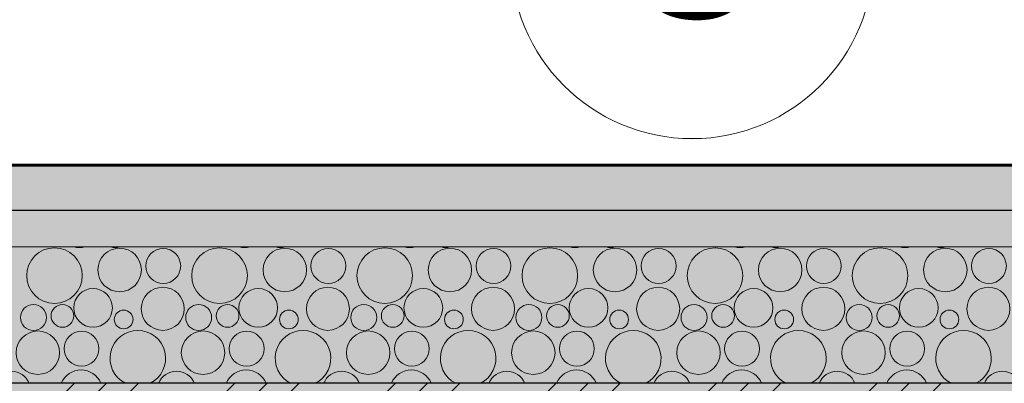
# Model space of a CAD drawing. Header units: millimetres. Extents: x 529480 to 545132, y -3422 to 6528.
# Tile 6 of 17: x 536854 to 537938, y -240 to 160. Entities that reach past the tile are written whole.
import ezdxf
from ezdxf.enums import TextEntityAlignment as Align

# ---------------------------------------------------------------- set-up
doc = ezdxf.new("R2010")
doc.units = ezdxf.units.MM
doc.header["$MEASUREMENT"] = 0
doc.linetypes.add('Wipeout_Contour', pattern=[1000, 0, -1000])
for name, color, linetype in [('3 - TERÉN NEZPEVNĚNÝ.3D', 7, 'Continuous'), ('4 - OBKLADY VNITŘNÍ.3D', 7, 'Continuous'), ('5 - SRUB - STĚNY NOSNÉ.4D', 7, 'Continuous'), ('Konstrukce – Dělicí čáry vrstev', 7, 'Continuous'), ('Nové_2 - TEXT HLAVNÍ NS.2D', 7, 'Continuous'), ('Nové_4 - ZDIVO - STĚNY NOSNÉ.3D', 7, 'Continuous'), ('Nové_Výplně - Povrchové', 7, 'Continuous'), ('Výplně – Řezové', 7, 'Continuous')]:
    doc.layers.add(name, color=color, linetype=linetype)
doc.styles.add('GENEROVANÝ_STYL_2', font='Arial Bold.ttf')

# ---------------------------------------------------------------- blocks, each defined once
blk = doc.blocks.new('Řez_3', base_point=(1697940.5, 0))
at = {"color": 254, "linetype": 'Wipeout_Contour', "lineweight": 0, "ltscale": 4300454.449130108}
blk.add_wipeout([(534944.2, 26), (535044.2, 26), (535044.2, 0), (539694.2, 0), (539694.2, 26), (540544.2, 26), (540544.2, 480), (534944.2, 480)], dxfattribs=at).dxf.layer = 'Nové_Výplně - Povrchové'
blk = doc.blocks.new('Řez_4', base_point=(1697940.5, 0))
at = {"layer": 'Výplně – Řezové', "linetype": 'Continuous', "lineweight": 0, "true_color": 0x000000}
h = blk.add_hatch(dxfattribs=at)
h.set_pattern_fill('TERÉN___PŮVODNÍ', color=18, style=0, pattern_type=2)
h.set_pattern_definition([(45, (1697940.48, 0), (-88.388348, 88.388348), []), (45, (1697922.81, 17.68), (-88.388348, 88.388348), []), (45, (1697905.13, 35.36), (-88.388348, 88.388348), [])])
h.paths.add_polyline_path([(531139.6, -2500), (542997.7, -2500), (542997.7, -400), (540544.2, -400), (540544.2, -240), (533044.2, -240), (533044.2, 0), (531139.6, 0)])
blk = doc.blocks.new('*X25', base_point=(1697940.5, 0))
at = {"layer": 'Výplně – Řezové', "color": 7, "linetype": 'Continuous', "lineweight": 0}
for centre, radius in [((536892, -121.6), 30.6), ((536963.8, -115.4), 23.9), ((537011.8, -111), 19.2), ((537073.8, -121.6), 30.6), ((537145.6, -115.4), 23.9), ((537193.6, -111), 19.2), ((537255.7, -121.6), 30.6), ((537327.5, -115.4), 23.9), ((537375.5, -111), 19.2), ((537437.5, -121.6), 30.6), ((537509.3, -115.4), 23.9), ((537557.3, -111), 19.2), ((537619.4, -121.6), 30.6), ((537691.2, -115.4), 23.9), ((537739.2, -111), 19.2), ((537801.2, -121.6), 30.6), ((537873, -115.4), 23.9), ((537921, -111), 19.2), ((536934.5, -157.1), 21.3), ((537011.3, -158.1), 23.7), ((537116.4, -157.1), 21.3), ((537193.1, -158.1), 23.7), ((537298.2, -157.1), 21.3), ((537375, -158.1), 23.7), ((537480.1, -157.1), 21.3), ((537556.8, -158.1), 23.7), ((537661.9, -157.1), 21.3), ((537738.7, -158.1), 23.7), ((537843.8, -157.1), 21.3), ((537920.5, -158.1), 23.7), ((536868.9, -167.7), 14.3), ((536900.8, -165.9), 12.5), ((536968.2, -169.8), 10.3), ((537050.8, -167.7), 14.3), ((537082.7, -165.9), 12.5), ((537150.1, -169.8), 10.3), ((537232.6, -167.7), 14.3), ((537264.5, -165.9), 12.5), ((537331.9, -169.8), 10.3), ((537414.5, -167.7), 14.3), ((537446.4, -165.9), 12.5), ((537513.8, -169.8), 10.3), ((537596.3, -167.7), 14.3), ((537628.3, -165.9), 12.5), ((537695.6, -169.8), 10.3), ((537778.2, -167.7), 14.3), ((537810.1, -165.9), 12.5), ((537877.5, -169.8), 10.3), ((536873.8, -206.4), 23.9), ((536921.8, -202), 19.2), ((537055.6, -206.4), 23.9), ((537103.6, -202), 19.2), ((537237.5, -206.4), 23.9), ((537285.5, -202), 19.2), ((537419.3, -206.4), 23.9), ((537467.3, -202), 19.2), ((537601.2, -206.4), 23.9), ((537649.2, -202), 19.2), ((537783, -206.4), 23.9), ((537831, -202), 19.2)]:
    blk.add_circle(centre, radius, dxfattribs=at)
for centre, radius, start, end in [((536919.4, -67.1), 23.7, 255.0155, 284.9845), ((536958.9, -76.7), 14.3, 248.4621, 291.5379), ((537101.3, -67.1), 23.7, 255.0155, 284.9845), ((537140.8, -76.7), 14.3, 248.4621, 291.5379), ((537283.1, -67.1), 23.7, 255.0155, 284.9845), ((537322.6, -76.7), 14.3, 248.4621, 291.5379), ((537465, -67.1), 23.7, 255.0155, 284.9845), ((537504.5, -76.7), 14.3, 248.4621, 291.5379), ((537646.8, -67.1), 23.7, 255.0155, 284.9845), ((537686.3, -76.7), 14.3, 248.4621, 291.5379), ((537828.7, -67.1), 23.7, 255.0155, 284.9845), ((537868.2, -76.7), 14.3, 248.4621, 291.5379), ((536983.8, -212.6), 30.6, 296.4719, 243.5281), ((537165.7, -212.6), 30.6, 296.4719, 243.5281), ((537347.5, -212.6), 30.6, 296.4719, 243.5281), ((537529.4, -212.6), 30.6, 296.4719, 243.5281), ((537711.2, -212.6), 30.6, 296.4719, 243.5281), ((537893.1, -212.6), 30.6, 296.4719, 243.5281), ((536844.5, -248.1), 21.3, 22.2679, 157.7321), ((536921.3, -249.1), 23.7, 22.7463, 157.2537), ((537026.4, -248.1), 21.3, 22.2679, 157.7321), ((537103.1, -249.1), 23.7, 22.7463, 157.2537), ((537208.2, -248.1), 21.3, 22.2679, 157.7321), ((537285, -249.1), 23.7, 22.7463, 157.2537), ((537390.1, -248.1), 21.3, 22.2679, 157.7321), ((537466.8, -249.1), 23.7, 22.7463, 157.2537), ((537571.9, -248.1), 21.3, 22.2679, 157.7321), ((537648.7, -249.1), 23.7, 22.7463, 157.2537), ((537753.8, -248.1), 21.3, 22.2679, 157.7321), ((537830.5, -249.1), 23.7, 22.7463, 157.2537), ((537935.7, -248.1), 21.3, 22.2679, 157.7321)]:
    blk.add_arc(centre, radius, start, end, dxfattribs=at)
blk = doc.blocks.new('Řez_22', base_point=(1697940.5, 0))
at = {"layer": 'Výplně – Řezové', "linetype": 'Continuous', "lineweight": 0, "true_color": 0x000000}
h = blk.add_hatch(dxfattribs=at)
h.set_pattern_fill('UMĚLÝ_KÁMEN__OBKLADY__DL_2F', color=18, style=0, pattern_type=2)
h.set_pattern_definition([(0, (1697940.485, 0), (0, 21.6506351), [0, -12.5]), (0, (1697946.735, 10.825), (0, 21.6506351), [0, -12.5])])
h.paths.add_polyline_path([(533044.2, 0), (533044.2, -50), (540544.2, -50), (540544.2, 0)])
h = blk.add_hatch(dxfattribs=at)
h.set_pattern_fill('TERÉN___PÍSEK', color=18, style=0, pattern_type=2)
h.set_pattern_definition([(45, (1697940.485, 200), (-63.63961, 63.63961), [0, -60, 0, -90]), (110, (1698140.485, 200), (84.572336, 30.781813), [0, -44, 0, -76])])
h.paths.add_polyline_path([(540544.2, -50), (533044.2, -50), (533044.2, -90), (540544.2, -90)])
at = {"layer": '5 - SRUB - STĚNY NOSNÉ.4D', "color": 7, "linetype": 'Continuous', "lineweight": 60}
blk.add_line((540544.2, 0), (533044.2, 0), dxfattribs=at)
at = {"layer": 'Konstrukce – Dělicí čáry vrstev', "color": 7, "linetype": 'Continuous', "lineweight": 30}
for p, q in [((540544.2, -50), (533044.2, -50)), ((540544.2, -240), (533044.2, -240))]:
    blk.add_line(p, q, dxfattribs=at)
at = {"layer": 'Konstrukce – Dělicí čáry vrstev', "color": 7, "linetype": 'Continuous', "lineweight": 0}
blk.add_line((540544.2, -90), (533044.2, -90), dxfattribs=at)
at = {"layer": '5 - SRUB - STĚNY NOSNÉ.4D', "lineweight": 0}
blk.add_blockref('*X25', (1697940.5, 0), dxfattribs=at)
blk = doc.blocks.new('Popiska_2', base_point=(537594.2, 29.1))
at = {"layer": 'Nové_2 - TEXT HLAVNÍ NS.2D', "color": 5, "linetype": 'Continuous', "lineweight": 15, "true_color": 0x1c1cff, "flags": 128}
blk.add_lwpolyline([(537794.2, 229.1, 1), (537394.2, 229.1, 1)], format="xyb", close=True, dxfattribs=at)
at = {"layer": 'Nové_2 - TEXT HLAVNÍ NS.2D', "color": 5, "linetype": 'Continuous', "lineweight": 15, "true_color": 0x1c1cff}
blk.add_point((537594.2, 29.1), dxfattribs=at)
at = {"layer": 'Nové_2 - TEXT HLAVNÍ NS.2D', "color": 5, "lineweight": 0, "true_color": 0x1c1cff, "style": 'GENEROVANÝ_STYL_2'}
blk.add_attdef('customHeadContent', text='', height=150, dxfattribs=at).set_placement((537594.2, 236.4), align=Align.MIDDLE_CENTER)

msp = doc.modelspace()

# ---------------------------------------------------------------- block references
at = {"layer": 'Nové_4 - ZDIVO - STĚNY NOSNÉ.3D', "lineweight": 0}
msp.add_blockref('Řez_3', (1697940.5, 0), dxfattribs=at)

# ---------------------------------------------------------------- next in the draw order: hatches: boundary and pattern name
at = {"layer": '4 - OBKLADY VNITŘNÍ.3D', "linetype": 'Continuous', "lineweight": 0}
msp.add_hatch(color=255, dxfattribs=at).paths.add_polyline_path([(529479.7, 0), (545132, 0), (545132, -3422), (529479.7, -3422)])

# ---------------------------------------------------------------- next in the draw order: linework, layer by layer
at = {"layer": '4 - OBKLADY VNITŘNÍ.3D', "color": 7, "linetype": 'Continuous', "lineweight": 60, "flags": 128}
msp.add_lwpolyline([(529479.7, 0), (545132, 0), (545132, -3422), (529479.7, -3422)], close=True, dxfattribs=at)

# ---------------------------------------------------------------- next in the draw order: block references
at = {"layer": '3 - TERÉN NEZPEVNĚNÝ.3D', "lineweight": 0}
msp.add_blockref('Řez_4', (1697940.5, 0), dxfattribs=at)
at = {"layer": '5 - SRUB - STĚNY NOSNÉ.4D', "lineweight": 0}
msp.add_blockref('Řez_22', (1697940.5, 0), dxfattribs=at)
at = {"layer": 'Nové_2 - TEXT HLAVNÍ NS.2D', "color": 5, "linetype": 'Continuous', "lineweight": 15, "true_color": 0x1c1cff}
msp.add_blockref('Popiska_2', (537594.2, 29.1), dxfattribs=at).add_auto_attribs({'customHeadContent': 'C'})

doc.saveas('drawing.dxf')
